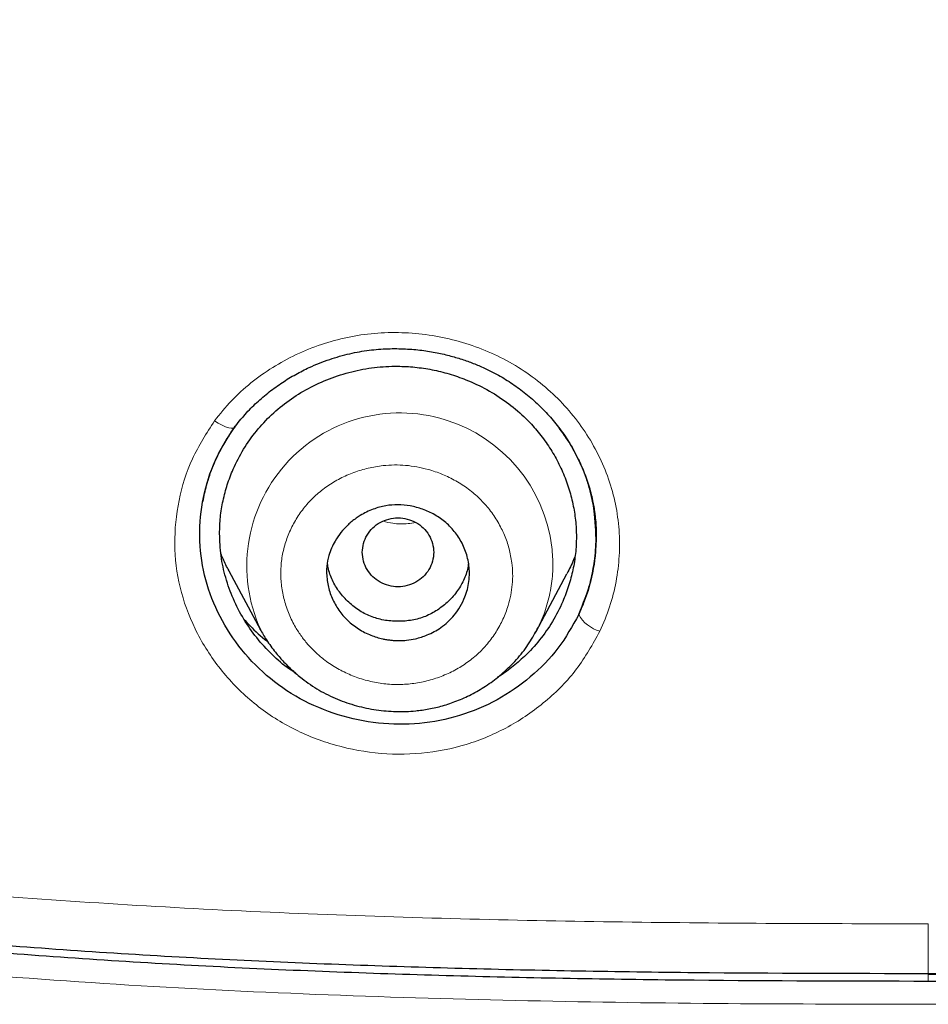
# Model space of a CAD drawing. Header units: millimetres. Extents: x 8 to 830, y 12 to 2106.
# Tile 165 of 256: x 450 to 462, y 1758 to 1771. Entities that reach past the tile are written whole.
import ezdxf

# ---------------------------------------------------------------- set-up
doc = ezdxf.new("R2010")
doc.units = ezdxf.units.MM

msp = doc.modelspace()

# ---------------------------------------------------------------- linework, layer by layer
at = {"color": 7, "linetype": 'Continuous', "lineweight": 30}
for p, q in [((453.075, 1765.586), (453.097, 1765.613)), ((453.075, 1765.586), (453.097, 1765.613)), ((452.897, 1763.649), (453.294, 1762.906)), ((456.768, 1762.885), (457.156, 1763.614)), ((453.298, 1762.908), (453.294, 1762.914)), ((456.764, 1762.887), (456.752, 1762.865)), ((456.754, 1762.863), (456.767, 1762.884))]:
    msp.add_line(p, q, dxfattribs=at)
at = {"color": 8, "linetype": 'Continuous', "lineweight": 0}
for p, q in [((453.315, 1762.873), (453.298, 1762.908)), ((456.752, 1762.865), (456.736, 1762.834)), ((461.71, 1758.579), (461.71, 1758.992)), ((461.71, 1758.483), (461.71, 1758.564))]:
    msp.add_line(p, q, dxfattribs=at)
at = {"color": 8, "linetype": 'Continuous', "lineweight": 0, "flags": 128}
for points in [[(452.977, 1765.471), (452.969, 1765.456), (452.953, 1765.447), (452.927, 1765.445), (452.895, 1765.451), (452.855, 1765.464), (452.811, 1765.483), (452.764, 1765.509), (452.716, 1765.539)], [(452.977, 1765.471), (452.969, 1765.456), (452.953, 1765.447), (452.927, 1765.445), (452.895, 1765.451), (452.855, 1765.464), (452.811, 1765.483), (452.764, 1765.509), (452.716, 1765.539)], [(461.71, 1759.204), (461.71, 1759.151), (461.71, 1759.103), (461.71, 1759.062), (461.71, 1759.03), (461.71, 1759.007), (461.71, 1758.994), (461.71, 1758.992)], [(461.71, 1759.204), (461.71, 1759.151), (461.71, 1759.103), (461.71, 1759.062), (461.71, 1759.03), (461.71, 1759.007), (461.71, 1758.994), (461.71, 1758.992)]]:
    msp.add_lwpolyline(points, dxfattribs=at)
at = {"color": 8, "linetype": 'Continuous', "lineweight": 0}
for centre, radius, start, end in [((455.053, 1763.709), 1.93, 7.0902, 204.3234), ((457.684, 1763.305), 0.43, 208.2787, 254.8944)]:
    msp.add_arc(centre, radius, start, end, dxfattribs=at)
at = {"color": 7, "linetype": 'Continuous', "lineweight": 30}
for points, knots in [([(415.1, 1777.336), (415.33, 1776.838), (415.79, 1775.845), (416.575, 1774.402), (417.437, 1773.003), (418.39, 1771.656), (419.441, 1770.369), (420.589, 1769.158), (421.827, 1768.04), (423.198, 1766.963), (424.709, 1765.934), (426.36, 1764.96), (428.07, 1764.082), (429.822, 1763.294), (431.601, 1762.591), (433.403, 1761.966), (435.574, 1761.303), (438.125, 1760.641), (441.058, 1760.02), (444.011, 1759.513), (446.977, 1759.12), (449.934, 1758.833), (452.882, 1758.647), (455.82, 1758.54), (458.763, 1758.489), (460.727, 1758.485), (461.71, 1758.483)], [0, 0, 0, 0, 0.0314739, 0.0627901, 0.0940266, 0.1252933, 0.1567907, 0.1883276, 0.2195935, 0.2506958, 0.2862496, 0.3219956, 0.3579592, 0.3937733, 0.4294226, 0.4650147, 0.5006142, 0.556583, 0.6126897, 0.6687271, 0.7246136, 0.7804252, 0.8352335, 0.8900842, 0.945003, 1, 1, 1, 1]), ([(415.209, 1777.329), (415.44, 1776.833), (415.9, 1775.844), (416.683, 1774.406), (417.545, 1773.013), (418.497, 1771.672), (419.548, 1770.391), (420.695, 1769.186), (421.932, 1768.074), (423.302, 1767.003), (424.81, 1765.98), (426.459, 1765.012), (428.165, 1764.139), (429.912, 1763.356), (431.687, 1762.658), (433.485, 1762.037), (435.65, 1761.379), (438.193, 1760.722), (441.118, 1760.105), (444.063, 1759.601), (447.021, 1759.211), (449.969, 1758.926), (452.909, 1758.742), (455.837, 1758.635), (458.772, 1758.584), (460.73, 1758.581), (461.71, 1758.579)], [0, 0, 0, 0, 0.0314678, 0.062776, 0.0940029, 0.1252589, 0.1567472, 0.1882845, 0.2195581, 0.2506676, 0.2862288, 0.3219805, 0.3579446, 0.3937575, 0.4294066, 0.4649989, 0.5005985, 0.5565657, 0.6126713, 0.6687113, 0.7246011, 0.7804163, 0.8352281, 0.8900815, 0.9450022, 1, 1, 1, 1]), ([(461.71, 1758.483), (462.961, 1758.486), (465.459, 1758.492), (469.201, 1758.583), (472.931, 1758.781), (476.381, 1759.109), (479.551, 1759.54), (482.448, 1760.039), (485.33, 1760.651), (487.853, 1761.305), (490.014, 1761.965), (491.823, 1762.593), (493.607, 1763.298), (495.36, 1764.087), (497.068, 1764.965), (498.719, 1765.938), (500.232, 1766.97), (501.609, 1768.053), (502.847, 1769.176), (503.989, 1770.383), (505.033, 1771.661), (505.982, 1773.001), (506.842, 1774.398), (507.628, 1775.843), (508.089, 1776.838), (508.32, 1777.336)], [0, 0, 0, 0, 0.069983, 0.139819, 0.209532, 0.279196, 0.333982, 0.388895, 0.444034, 0.499198, 0.534947, 0.570667, 0.606421, 0.642292, 0.678185, 0.713872, 0.749485, 0.780797, 0.812262, 0.843597, 0.874737, 0.905872, 0.93711, 0.968486, 1, 1, 1, 1]), ([(461.71, 1758.579), (462.957, 1758.582), (465.448, 1758.588), (469.179, 1758.678), (472.898, 1758.874), (476.338, 1759.199), (479.499, 1759.627), (482.387, 1760.124), (485.261, 1760.731), (487.777, 1761.381), (489.933, 1762.036), (491.737, 1762.66), (493.516, 1763.361), (495.265, 1764.144), (496.97, 1765.017), (498.617, 1765.984), (500.128, 1767.009), (501.504, 1768.086), (502.741, 1769.203), (503.882, 1770.404), (504.925, 1771.676), (505.873, 1773.01), (506.733, 1774.402), (507.519, 1775.841), (507.98, 1776.832), (508.211, 1777.329)], [0, 0, 0, 0, 0.069984, 0.139823, 0.209539, 0.279207, 0.333996, 0.38891, 0.444049, 0.499214, 0.534963, 0.570684, 0.606438, 0.642308, 0.678202, 0.71389, 0.749503, 0.780813, 0.812277, 0.843614, 0.874752, 0.905882, 0.937115, 0.968487, 1, 1, 1, 1]), ([(452.966, 1765.452), (453.01, 1765.509), (453.097, 1765.621), (453.246, 1765.771), (453.403, 1765.905), (453.568, 1766.023), (453.736, 1766.125), (453.934, 1766.225), (454.161, 1766.315), (454.414, 1766.388), (454.66, 1766.431), (454.896, 1766.45), (455.118, 1766.448), (455.325, 1766.43), (455.516, 1766.399), (455.691, 1766.358), (455.849, 1766.311), (455.995, 1766.257), (456.135, 1766.197), (456.288, 1766.119), (456.452, 1766.021), (456.622, 1765.898), (456.783, 1765.759), (456.934, 1765.606), (457.072, 1765.437), (457.196, 1765.254), (457.302, 1765.06), (457.388, 1764.861), (457.453, 1764.66), (457.496, 1764.463), (457.522, 1764.269), (457.525, 1764.143), (457.526, 1764.081)], [0, 0, 0, 0, 0.03546, 0.070031, 0.103696, 0.136423, 0.168173, 0.198913, 0.243057, 0.284816, 0.324218, 0.361359, 0.396263, 0.428921, 0.459319, 0.487442, 0.513277, 0.537239, 0.561295, 0.585701, 0.618708, 0.65224, 0.686343, 0.721059, 0.756418, 0.792452, 0.829039, 0.865112, 0.900371, 0.934542, 0.967718, 1, 1, 1, 1]), ([(452.966, 1765.452), (453.01, 1765.509), (453.097, 1765.621), (453.246, 1765.771), (453.403, 1765.905), (453.568, 1766.023), (453.736, 1766.125), (453.934, 1766.225), (454.161, 1766.315), (454.414, 1766.388), (454.66, 1766.431), (454.896, 1766.45), (455.118, 1766.448), (455.325, 1766.43), (455.516, 1766.399), (455.691, 1766.358), (455.849, 1766.311), (455.995, 1766.257), (456.135, 1766.197), (456.288, 1766.119), (456.452, 1766.021), (456.622, 1765.898), (456.783, 1765.759), (456.934, 1765.606), (457.072, 1765.437), (457.196, 1765.254), (457.302, 1765.06), (457.388, 1764.861), (457.453, 1764.66), (457.496, 1764.463), (457.522, 1764.269), (457.525, 1764.143), (457.526, 1764.081)], [0, 0, 0, 0, 0.03546, 0.070031, 0.103696, 0.136423, 0.168173, 0.198913, 0.243057, 0.284816, 0.324218, 0.361359, 0.396263, 0.428921, 0.459319, 0.487442, 0.513277, 0.537239, 0.561295, 0.585701, 0.618708, 0.65224, 0.686343, 0.721059, 0.756418, 0.792452, 0.829039, 0.865112, 0.900371, 0.934542, 0.967718, 1, 1, 1, 1]), ([(452.78, 1764.118), (452.782, 1764.187), (452.786, 1764.327), (452.821, 1764.533), (452.874, 1764.736), (452.957, 1764.954), (453.076, 1765.183), (453.239, 1765.414), (453.432, 1765.62), (453.652, 1765.801), (453.897, 1765.953), (454.162, 1766.074), (454.441, 1766.163), (454.73, 1766.216), (454.998, 1766.231), (455.242, 1766.218), (455.459, 1766.186), (455.674, 1766.133), (455.906, 1766.052), (456.151, 1765.937), (456.397, 1765.781), (456.601, 1765.612), (456.765, 1765.438), (456.896, 1765.269), (457.01, 1765.088), (457.105, 1764.896), (457.181, 1764.697), (457.235, 1764.493), (457.268, 1764.286), (457.279, 1764.078), (457.268, 1763.869), (457.235, 1763.662), (457.181, 1763.459), (457.098, 1763.239), (456.98, 1763.008), (456.817, 1762.776), (456.641, 1762.584), (456.46, 1762.431), (456.343, 1762.343), (456.279, 1762.307), (456.276, 1762.305)], [0, 0, 0, 0, 0.023607, 0.047614, 0.07138, 0.095174, 0.12728, 0.158824, 0.190355, 0.222052, 0.253614, 0.285549, 0.317602, 0.349169, 0.380727, 0.404367, 0.427978, 0.451771, 0.475953, 0.507624, 0.539499, 0.571108, 0.594753, 0.618715, 0.64256, 0.666302, 0.690633, 0.714455, 0.738007, 0.761529, 0.785435, 0.809126, 0.832828, 0.856762, 0.888825, 0.920377, 0.951953, 0.975603, 0.999196, 1, 1, 1, 1]), ([(452.78, 1764.118), (452.782, 1764.187), (452.786, 1764.327), (452.821, 1764.533), (452.874, 1764.736), (452.957, 1764.954), (453.076, 1765.183), (453.239, 1765.414), (453.432, 1765.62), (453.652, 1765.801), (453.897, 1765.953), (454.162, 1766.074), (454.441, 1766.163), (454.73, 1766.216), (454.998, 1766.231), (455.242, 1766.218), (455.459, 1766.186), (455.674, 1766.133), (455.906, 1766.052), (456.151, 1765.937), (456.397, 1765.781), (456.601, 1765.612), (456.765, 1765.438), (456.896, 1765.269), (457.01, 1765.088), (457.105, 1764.896), (457.181, 1764.697), (457.235, 1764.493), (457.268, 1764.286), (457.279, 1764.078), (457.268, 1763.869), (457.235, 1763.662), (457.181, 1763.459), (457.098, 1763.239), (456.98, 1763.008), (456.817, 1762.776), (456.641, 1762.584), (456.46, 1762.431), (456.343, 1762.343), (456.279, 1762.307), (456.276, 1762.305)], [0, 0, 0, 0, 0.023607, 0.047614, 0.07138, 0.095174, 0.12728, 0.158824, 0.190355, 0.222052, 0.253614, 0.285549, 0.317602, 0.349169, 0.380727, 0.404367, 0.427978, 0.451771, 0.475953, 0.507624, 0.539499, 0.571108, 0.594753, 0.618715, 0.64256, 0.666302, 0.690633, 0.714455, 0.738007, 0.761529, 0.785435, 0.809126, 0.832828, 0.856762, 0.888825, 0.920377, 0.951953, 0.975603, 0.999196, 1, 1, 1, 1]), ([(457.306, 1763.101), (457.225, 1762.955), (457.063, 1762.664), (456.705, 1762.302), (456.285, 1762.012), (455.81, 1761.81), (455.301, 1761.711), (454.779, 1761.716), (454.268, 1761.821), (453.786, 1762.024), (453.36, 1762.32), (453.009, 1762.693), (452.743, 1763.123), (452.573, 1763.593), (452.512, 1764.086), (452.562, 1764.577), (452.708, 1765.052), (452.887, 1765.331), (452.977, 1765.471)], [0, 0, 0, 0, 0.062594, 0.125126, 0.187631, 0.250068, 0.312383, 0.374714, 0.437208, 0.499974, 0.562707, 0.625224, 0.687639, 0.749934, 0.812199, 0.874658, 0.937292, 1, 1, 1, 1]), ([(457.306, 1763.101), (457.225, 1762.955), (457.063, 1762.664), (456.705, 1762.302), (456.285, 1762.012), (455.81, 1761.81), (455.301, 1761.711), (454.779, 1761.716), (454.268, 1761.821), (453.786, 1762.024), (453.36, 1762.32), (453.009, 1762.693), (452.743, 1763.123), (452.573, 1763.593), (452.512, 1764.086), (452.562, 1764.577), (452.708, 1765.052), (452.887, 1765.331), (452.977, 1765.471)], [0, 0, 0, 0, 0.062594, 0.125126, 0.187631, 0.250068, 0.312383, 0.374714, 0.437208, 0.499974, 0.562707, 0.625224, 0.687639, 0.749934, 0.812199, 0.874658, 0.937292, 1, 1, 1, 1]), ([(452.571, 1764.522), (452.584, 1764.59), (452.615, 1764.747), (452.699, 1764.982), (452.814, 1765.227), (452.915, 1765.377), (452.966, 1765.452)], [0, 0, 0, 0, 0.206558, 0.470563, 0.734997, 1, 1, 1, 1]), ([(452.571, 1764.522), (452.584, 1764.59), (452.615, 1764.747), (452.699, 1764.982), (452.814, 1765.227), (452.915, 1765.377), (452.966, 1765.452)], [0, 0, 0, 0, 0.206558, 0.470563, 0.734997, 1, 1, 1, 1]), ([(457.306, 1763.101), (457.312, 1763.116), (457.333, 1763.16), (457.371, 1763.25), (457.42, 1763.388), (457.472, 1763.577), (457.514, 1763.818), (457.527, 1764.04), (457.52, 1764.228), (457.507, 1764.366), (457.484, 1764.511), (457.45, 1764.662), (457.392, 1764.851), (457.3, 1765.067), (457.184, 1765.278), (457.095, 1765.398), (457.059, 1765.447)], [0, 0, 0, 0, 0.019655, 0.058987, 0.118083, 0.197046, 0.295948, 0.414741, 0.467818, 0.524031, 0.583365, 0.645812, 0.71138, 0.822601, 0.927313, 1, 1, 1, 1]), ([(457.306, 1763.101), (457.312, 1763.116), (457.333, 1763.16), (457.371, 1763.25), (457.42, 1763.388), (457.472, 1763.577), (457.514, 1763.818), (457.527, 1764.04), (457.52, 1764.228), (457.507, 1764.366), (457.484, 1764.511), (457.45, 1764.662), (457.392, 1764.851), (457.3, 1765.067), (457.184, 1765.278), (457.095, 1765.398), (457.059, 1765.447)], [0, 0, 0, 0, 0.019655, 0.058987, 0.118083, 0.197046, 0.295948, 0.414741, 0.467818, 0.524031, 0.583365, 0.645812, 0.71138, 0.822601, 0.927313, 1, 1, 1, 1]), ([(457.437, 1764.697), (457.457, 1764.621), (457.5, 1764.457), (457.526, 1764.196), (457.524, 1763.92), (457.487, 1763.642), (457.418, 1763.366), (457.343, 1763.19), (457.306, 1763.101)], [0, 0, 0, 0, 0.144043, 0.31005, 0.478924, 0.650419, 0.82421, 1, 1, 1, 1]), ([(457.437, 1764.697), (457.457, 1764.621), (457.5, 1764.457), (457.526, 1764.196), (457.524, 1763.92), (457.487, 1763.642), (457.418, 1763.366), (457.343, 1763.19), (457.306, 1763.101)], [0, 0, 0, 0, 0.144043, 0.31005, 0.478924, 0.650419, 0.82421, 1, 1, 1, 1]), ([(454.128, 1763.636), (454.128, 1763.642), (454.128, 1763.656), (454.129, 1763.681), (454.134, 1763.745), (454.158, 1763.864), (454.237, 1764.047), (454.348, 1764.186), (454.447, 1764.272), (454.499, 1764.312), (454.584, 1764.368), (454.708, 1764.429), (454.869, 1764.473), (455.028, 1764.486), (455.185, 1764.471), (455.342, 1764.429), (455.495, 1764.359), (455.636, 1764.26), (455.757, 1764.132), (455.851, 1763.978), (455.913, 1763.806), (455.932, 1763.648), (455.924, 1763.516), (455.904, 1763.416), (455.856, 1763.268), (455.754, 1763.094), (455.582, 1762.935), (455.41, 1762.842), (455.262, 1762.795), (455.143, 1762.775), (455.069, 1762.771), (455.018, 1762.771), (454.981, 1762.772), (454.932, 1762.777), (454.883, 1762.784), (454.801, 1762.8), (454.679, 1762.837), (454.529, 1762.914), (454.39, 1763.021), (454.277, 1763.153), (454.193, 1763.303), (454.139, 1763.466), (454.131, 1763.579), (454.128, 1763.636)], [0, 0, 0, 0, 0.003438, 0.008132, 0.014071, 0.039361, 0.076169, 0.124269, 0.136351, 0.148145, 0.159697, 0.19217, 0.22193, 0.248739, 0.276587, 0.305349, 0.335216, 0.365866, 0.397682, 0.430421, 0.464132, 0.49895, 0.518665, 0.537697, 0.555925, 0.60546, 0.647648, 0.68257, 0.710328, 0.730592, 0.74736, 0.749299, 0.758064, 0.76679, 0.775493, 0.784184, 0.811676, 0.842808, 0.874152, 0.90535, 0.936807, 0.968291, 1, 1, 1, 1]), ([(454.578, 1763.883), (454.581, 1763.845), (454.587, 1763.769), (454.635, 1763.663), (454.706, 1763.572), (454.801, 1763.503), (454.91, 1763.459), (455.028, 1763.443), (455.146, 1763.459), (455.255, 1763.503), (455.35, 1763.572), (455.422, 1763.663), (455.467, 1763.769), (455.483, 1763.883), (455.467, 1763.997), (455.422, 1764.103), (455.35, 1764.194), (455.255, 1764.263), (455.146, 1764.307), (455.028, 1764.323), (454.91, 1764.307), (454.801, 1764.263), (454.706, 1764.194), (454.635, 1764.103), (454.587, 1763.997), (454.581, 1763.921), (454.578, 1763.883)], [0, 0, 0, 0, 0.0416593, 0.0833407, 0.125, 0.1666593, 0.2083407, 0.25, 0.2916593, 0.3333407, 0.375, 0.4166592, 0.4583407, 0.5, 0.5416593, 0.5833408, 0.625, 0.6666593, 0.7083407, 0.75, 0.7916593, 0.8333407, 0.875, 0.9166593, 0.9583407, 1, 1, 1, 1]), ([(457.306, 1763.101), (457.361, 1763.238), (457.472, 1763.511), (457.539, 1763.942), (457.517, 1764.226), (457.506, 1764.365)], [0, 0, 0, 0, 0.340628, 0.67755, 1, 1, 1, 1]), ([(457.306, 1763.101), (457.361, 1763.238), (457.472, 1763.511), (457.539, 1763.942), (457.517, 1764.226), (457.506, 1764.365)], [0, 0, 0, 0, 0.340628, 0.67755, 1, 1, 1, 1]), ([(453.742, 1762.359), (453.715, 1762.376), (453.606, 1762.444), (453.437, 1762.594), (453.242, 1762.804), (453.079, 1763.04), (452.948, 1763.294), (452.852, 1763.562), (452.791, 1763.838), (452.784, 1764.025), (452.78, 1764.118)], [0, 0, 0, 0, 0.045223, 0.180578, 0.316299, 0.451887, 0.589611, 0.726942, 0.862957, 1, 1, 1, 1]), ([(453.742, 1762.359), (453.715, 1762.376), (453.606, 1762.444), (453.437, 1762.594), (453.242, 1762.804), (453.079, 1763.04), (452.948, 1763.294), (452.852, 1763.562), (452.791, 1763.838), (452.784, 1764.025), (452.78, 1764.118)], [0, 0, 0, 0, 0.045223, 0.180578, 0.316299, 0.451887, 0.589611, 0.726942, 0.862957, 1, 1, 1, 1]), ([(452.899, 1763.65), (452.872, 1763.7), (452.833, 1763.77), (452.806, 1763.845), (452.797, 1763.867)], [0, 0, 0, 0, 0.703599, 1, 1, 1, 1]), ([(457.26, 1763.841), (457.253, 1763.823), (457.226, 1763.745), (457.186, 1763.671), (457.156, 1763.614)], [0, 0, 0, 0, 0.224933, 1, 1, 1, 1]), ([(455.914, 1763.736), (455.913, 1763.727), (455.908, 1763.662), (455.866, 1763.547), (455.783, 1763.396), (455.667, 1763.264), (455.53, 1763.153), (455.375, 1763.071), (455.205, 1763.023), (455.027, 1763.009), (454.849, 1763.024), (454.679, 1763.072), (454.524, 1763.154), (454.388, 1763.265), (454.272, 1763.398), (454.19, 1763.548), (454.147, 1763.669), (454.141, 1763.739), (454.14, 1763.754)], [0, 0, 0, 0, 0.010766, 0.078989, 0.147235, 0.218348, 0.289422, 0.357583, 0.425666, 0.496516, 0.567681, 0.635895, 0.703982, 0.774782, 0.845889, 0.914108, 0.982264, 1, 1, 1, 1]), ([(453.083, 1763.046), (453.11, 1763.016), (453.198, 1762.915), (453.3, 1762.822), (453.379, 1762.767), (453.38, 1762.767)], [0, 0, 0, 0, 0.297455, 0.989656, 1, 1, 1, 1]), ([(453.083, 1763.046), (453.11, 1763.016), (453.198, 1762.915), (453.3, 1762.822), (453.379, 1762.767), (453.38, 1762.767)], [0, 0, 0, 0, 0.297455, 0.989656, 1, 1, 1, 1]), ([(453.289, 1762.917), (453.315, 1762.871), (453.374, 1762.769), (453.472, 1762.635), (453.58, 1762.511), (453.691, 1762.399), (453.84, 1762.272), (454.03, 1762.143), (454.261, 1762.028), (454.504, 1761.946), (454.753, 1761.894), (455.003, 1761.873), (455.225, 1761.881), (455.42, 1761.908), (455.594, 1761.948), (455.773, 1762.009), (455.955, 1762.091), (456.137, 1762.197), (456.315, 1762.329), (456.485, 1762.487), (456.637, 1762.665), (456.716, 1762.798), (456.754, 1762.863)], [0, 0, 0, 0, 0.038009, 0.083227, 0.117517, 0.155197, 0.196032, 0.257704, 0.318768, 0.379205, 0.439009, 0.498112, 0.556428, 0.59611, 0.638146, 0.682703, 0.73001, 0.780076, 0.832841, 0.888177, 0.945912, 1, 1, 1, 1])]:
    msp.add_open_spline(points, degree=3, knots=knots, dxfattribs=at)
at = {"color": 8, "linetype": 'Continuous', "lineweight": 0}
for points, knots in [([(461.71, 1758.564), (462.961, 1758.568), (465.459, 1758.575), (469.201, 1758.667), (472.931, 1758.867), (476.381, 1759.196), (479.551, 1759.628), (482.448, 1760.129), (485.33, 1760.741), (487.852, 1761.396), (490.013, 1762.057), (491.822, 1762.685), (493.606, 1763.391), (495.358, 1764.181), (497.067, 1765.059), (498.717, 1766.033), (500.23, 1767.065), (501.607, 1768.149), (502.845, 1769.272), (503.987, 1770.48), (505.03, 1771.758), (505.979, 1773.098), (506.84, 1774.496), (507.625, 1775.942), (508.086, 1776.936), (508.317, 1777.435)], [0, 0, 0, 0, 0.069981, 0.139818, 0.209532, 0.279199, 0.333989, 0.388906, 0.44405, 0.499219, 0.534971, 0.570693, 0.606449, 0.642321, 0.678215, 0.713901, 0.749513, 0.780823, 0.812284, 0.843616, 0.874752, 0.905883, 0.937117, 0.968489, 1, 1, 1, 1]), ([(461.71, 1758.19), (460.869, 1758.192), (459.187, 1758.194), (456.666, 1758.229), (454.148, 1758.301), (451.634, 1758.423), (449.124, 1758.607), (446.8, 1758.846), (444.661, 1759.121), (442.707, 1759.42), (440.764, 1759.769), (438.834, 1760.17), (436.918, 1760.626), (435.169, 1761.098), (433.584, 1761.577), (432.158, 1762.053), (430.744, 1762.575), (429.345, 1763.148), (428.062, 1763.729), (426.897, 1764.309), (425.848, 1764.877), (424.823, 1765.481), (423.825, 1766.123), (422.874, 1766.793), (421.97, 1767.494), (421.115, 1768.223), (420.294, 1768.991), (419.512, 1769.796), (418.773, 1770.633), (418.034, 1771.559), (417.306, 1772.579), (416.591, 1773.692), (415.93, 1774.839), (415.316, 1776.015), (414.947, 1776.818), (414.761, 1777.221)], [0, 0, 0, 0, 0.046708, 0.093374, 0.140007, 0.186622, 0.233244, 0.279904, 0.316578, 0.353239, 0.389865, 0.426442, 0.462958, 0.499408, 0.52722, 0.555054, 0.582941, 0.610923, 0.639027, 0.661116, 0.683181, 0.705208, 0.727192, 0.749135, 0.769963, 0.79089, 0.81187, 0.832859, 0.853811, 0.874684, 0.899646, 0.924611, 0.949633, 0.974753, 1, 1, 1, 1]), ([(415.824, 1777.288), (415.954, 1777.01), (416.213, 1776.454), (416.632, 1775.636), (417.072, 1774.831), (417.538, 1774.042), (418.031, 1773.269), (418.553, 1772.514), (419.082, 1771.807), (419.616, 1771.149), (420.153, 1770.538), (420.714, 1769.946), (421.297, 1769.372), (421.902, 1768.819), (422.525, 1768.288), (423.166, 1767.779), (423.849, 1767.274), (424.578, 1766.776), (425.351, 1766.283), (426.142, 1765.814), (426.948, 1765.368), (427.767, 1764.944), (428.597, 1764.543), (429.437, 1764.163), (430.356, 1763.772), (431.356, 1763.377), (432.438, 1762.983), (433.528, 1762.616), (434.626, 1762.275), (435.8, 1761.937), (437.052, 1761.606), (438.382, 1761.285), (439.72, 1760.991), (441.064, 1760.723), (442.413, 1760.48), (443.848, 1760.249), (445.367, 1760.034), (446.97, 1759.839), (448.575, 1759.673), (450.284, 1759.528), (452.097, 1759.41), (454.015, 1759.32), (455.935, 1759.26), (457.858, 1759.224), (459.784, 1759.207), (461.068, 1759.205), (461.71, 1759.204)], [0, 0, 0, 0, 0.017984, 0.035904, 0.05377, 0.071595, 0.089394, 0.10719, 0.125007, 0.140642, 0.156322, 0.172032, 0.187755, 0.203473, 0.219168, 0.234822, 0.250415, 0.267859, 0.285342, 0.30286, 0.320406, 0.337968, 0.355534, 0.373086, 0.390606, 0.41258, 0.434517, 0.456435, 0.47835, 0.500272, 0.526339, 0.552441, 0.578573, 0.604727, 0.630896, 0.657069, 0.687909, 0.718723, 0.749491, 0.780222, 0.816803, 0.853394, 0.890005, 0.926641, 0.963306, 1, 1, 1, 1]), ([(415.824, 1777.288), (415.954, 1777.01), (416.213, 1776.454), (416.632, 1775.636), (417.072, 1774.831), (417.538, 1774.042), (418.031, 1773.269), (418.553, 1772.514), (419.082, 1771.807), (419.616, 1771.149), (420.153, 1770.538), (420.714, 1769.946), (421.297, 1769.372), (421.902, 1768.819), (422.525, 1768.288), (423.166, 1767.779), (423.849, 1767.274), (424.578, 1766.776), (425.351, 1766.283), (426.142, 1765.814), (426.948, 1765.368), (427.767, 1764.944), (428.597, 1764.543), (429.437, 1764.163), (430.356, 1763.772), (431.356, 1763.377), (432.438, 1762.983), (433.528, 1762.616), (434.626, 1762.275), (435.8, 1761.937), (437.052, 1761.606), (438.382, 1761.285), (439.72, 1760.991), (441.064, 1760.723), (442.413, 1760.48), (443.848, 1760.249), (445.367, 1760.034), (446.97, 1759.839), (448.575, 1759.673), (450.284, 1759.528), (452.097, 1759.41), (454.015, 1759.32), (455.935, 1759.26), (457.858, 1759.224), (459.784, 1759.207), (461.068, 1759.205), (461.71, 1759.204)], [0, 0, 0, 0, 0.017984, 0.035904, 0.05377, 0.071595, 0.089394, 0.10719, 0.125007, 0.140642, 0.156322, 0.172032, 0.187755, 0.203473, 0.219168, 0.234822, 0.250415, 0.267859, 0.285342, 0.30286, 0.320406, 0.337968, 0.355534, 0.373086, 0.390606, 0.41258, 0.434517, 0.456435, 0.47835, 0.500272, 0.526339, 0.552441, 0.578573, 0.604727, 0.630896, 0.657069, 0.687909, 0.718723, 0.749491, 0.780222, 0.816803, 0.853394, 0.890005, 0.926641, 0.963306, 1, 1, 1, 1]), ([(508.659, 1777.221), (508.473, 1776.818), (508.103, 1776.015), (507.489, 1774.839), (506.829, 1773.692), (506.114, 1772.578), (505.342, 1771.499), (504.504, 1770.46), (503.6, 1769.466), (502.639, 1768.522), (501.625, 1767.632), (500.522, 1766.769), (499.327, 1765.939), (498.042, 1765.141), (496.716, 1764.405), (495.358, 1763.727), (493.833, 1763.042), (492.14, 1762.365), (490.28, 1761.714), (488.342, 1761.121), (486.327, 1760.58), (484.235, 1760.091), (482.126, 1759.667), (480.002, 1759.305), (477.867, 1759), (475.725, 1758.749), (473.309, 1758.525), (470.619, 1758.355), (467.653, 1758.247), (464.683, 1758.196), (462.701, 1758.192), (461.71, 1758.19)], [0, 0, 0, 0, 0.025248, 0.050371, 0.075397, 0.100368, 0.125337, 0.150402, 0.175567, 0.200756, 0.22589, 0.250892, 0.278821, 0.306819, 0.334884, 0.362996, 0.391094, 0.427706, 0.464184, 0.500608, 0.540376, 0.580223, 0.62014, 0.660111, 0.700114, 0.74012, 0.780099, 0.835033, 0.889977, 0.94496, 1, 1, 1, 1]), ([(452.716, 1765.539), (452.785, 1765.625), (452.922, 1765.797), (453.171, 1766.021), (453.445, 1766.216), (453.743, 1766.379), (454.06, 1766.506), (454.39, 1766.597), (454.73, 1766.647), (455.076, 1766.656), (455.42, 1766.625), (455.759, 1766.555), (456.088, 1766.448), (456.4, 1766.304), (456.69, 1766.123), (456.954, 1765.911), (457.188, 1765.669), (457.391, 1765.403), (457.558, 1765.114), (457.687, 1764.808), (457.775, 1764.49), (457.82, 1764.165), (457.822, 1763.838), (457.782, 1763.513), (457.703, 1763.194), (457.616, 1762.991), (457.572, 1762.889)], [0, 0, 0, 0, 0.041611, 0.08328, 0.125012, 0.166762, 0.208467, 0.250076, 0.291644, 0.333285, 0.375004, 0.416766, 0.458524, 0.500249, 0.54188, 0.583431, 0.624988, 0.666602, 0.708317, 0.750194, 0.791991, 0.833536, 0.874983, 0.916461, 0.95809, 1, 1, 1, 1]), ([(452.716, 1765.539), (452.785, 1765.625), (452.922, 1765.797), (453.171, 1766.021), (453.445, 1766.216), (453.743, 1766.379), (454.06, 1766.506), (454.39, 1766.597), (454.73, 1766.647), (455.076, 1766.656), (455.42, 1766.625), (455.759, 1766.555), (456.088, 1766.448), (456.4, 1766.304), (456.69, 1766.123), (456.954, 1765.911), (457.188, 1765.669), (457.391, 1765.403), (457.558, 1765.114), (457.687, 1764.808), (457.775, 1764.49), (457.82, 1764.165), (457.822, 1763.838), (457.782, 1763.513), (457.703, 1763.194), (457.616, 1762.991), (457.572, 1762.889)], [0, 0, 0, 0, 0.041611, 0.08328, 0.125012, 0.166762, 0.208467, 0.250076, 0.291644, 0.333285, 0.375004, 0.416766, 0.458524, 0.500249, 0.54188, 0.583431, 0.624988, 0.666602, 0.708317, 0.750194, 0.791991, 0.833536, 0.874983, 0.916461, 0.95809, 1, 1, 1, 1]), ([(457.572, 1762.889), (457.481, 1762.726), (457.3, 1762.4), (456.898, 1761.995), (456.427, 1761.67), (455.895, 1761.445), (455.324, 1761.334), (454.739, 1761.339), (454.165, 1761.457), (453.624, 1761.683), (453.147, 1762.015), (452.752, 1762.432), (452.454, 1762.913), (452.262, 1763.439), (452.195, 1763.99), (452.252, 1764.539), (452.415, 1765.071), (452.616, 1765.383), (452.716, 1765.539)], [0, 0, 0, 0, 0.062585, 0.12513, 0.187652, 0.250077, 0.312438, 0.374913, 0.437549, 0.500367, 0.563106, 0.625636, 0.688034, 0.750262, 0.812474, 0.874921, 0.937496, 1, 1, 1, 1]), ([(457.572, 1762.889), (457.481, 1762.726), (457.3, 1762.4), (456.898, 1761.995), (456.427, 1761.67), (455.895, 1761.445), (455.324, 1761.334), (454.739, 1761.339), (454.165, 1761.457), (453.624, 1761.683), (453.147, 1762.015), (452.752, 1762.432), (452.454, 1762.913), (452.262, 1763.439), (452.195, 1763.99), (452.252, 1764.539), (452.415, 1765.071), (452.616, 1765.383), (452.716, 1765.539)], [0, 0, 0, 0, 0.062585, 0.12513, 0.187652, 0.250077, 0.312438, 0.374913, 0.437549, 0.500367, 0.563106, 0.625636, 0.688034, 0.750262, 0.812474, 0.874921, 0.937496, 1, 1, 1, 1]), ([(456.463, 1763.751), (456.453, 1763.81), (456.433, 1763.929), (456.372, 1764.103), (456.289, 1764.268), (456.185, 1764.422), (456.06, 1764.561), (455.918, 1764.682), (455.76, 1764.786), (455.589, 1764.868), (455.422, 1764.926), (455.267, 1764.961), (455.125, 1764.98), (454.982, 1764.985), (454.824, 1764.976), (454.653, 1764.946), (454.471, 1764.892), (454.298, 1764.816), (454.136, 1764.72), (453.99, 1764.604), (453.863, 1764.472), (453.755, 1764.324), (453.668, 1764.164), (453.604, 1763.994), (453.562, 1763.817), (453.547, 1763.636), (453.557, 1763.456), (453.592, 1763.277), (453.651, 1763.103), (453.727, 1762.951), (453.812, 1762.821), (453.899, 1762.712), (453.998, 1762.612), (454.118, 1762.512), (454.262, 1762.417), (454.433, 1762.333), (454.614, 1762.271), (454.801, 1762.23), (454.992, 1762.214), (455.182, 1762.222), (455.37, 1762.254), (455.551, 1762.308), (455.725, 1762.385), (455.886, 1762.481), (456.032, 1762.597), (456.159, 1762.73), (456.267, 1762.879), (456.354, 1763.04), (456.414, 1763.197), (456.451, 1763.344), (456.47, 1763.479), (456.476, 1763.615), (456.467, 1763.705), (456.463, 1763.751)], [0, 0, 0, 0, 0.020783, 0.041552, 0.062673, 0.083586, 0.104275, 0.125123, 0.145822, 0.166774, 0.187588, 0.203426, 0.219011, 0.23449, 0.250008, 0.270762, 0.29149, 0.312505, 0.333555, 0.354259, 0.374978, 0.395834, 0.416547, 0.437473, 0.458495, 0.479192, 0.499942, 0.52075, 0.541718, 0.562563, 0.578395, 0.593982, 0.609481, 0.625049, 0.645818, 0.666527, 0.687536, 0.708444, 0.729118, 0.74996, 0.770645, 0.791602, 0.812407, 0.833487, 0.854159, 0.874805, 0.895571, 0.916487, 0.937288, 0.953142, 0.968773, 0.984338, 1, 1, 1, 1]), ([(455.249, 1764.261), (455.218, 1764.254), (455.124, 1764.236), (454.984, 1764.24), (454.881, 1764.264), (454.84, 1764.274)], [0, 0, 0, 0, 0.234702, 0.695806, 1, 1, 1, 1]), ([(456.968, 1763.947), (456.974, 1763.866), (456.986, 1763.703), (456.963, 1763.459), (456.91, 1763.222), (456.843, 1763.029), (456.784, 1762.922), (456.764, 1762.887)], [0, 0, 0, 0, 0.22313, 0.446066, 0.668433, 0.88982, 1, 1, 1, 1])]:
    msp.add_open_spline(points, degree=3, knots=knots, dxfattribs=at)

doc.saveas('drawing.dxf')
